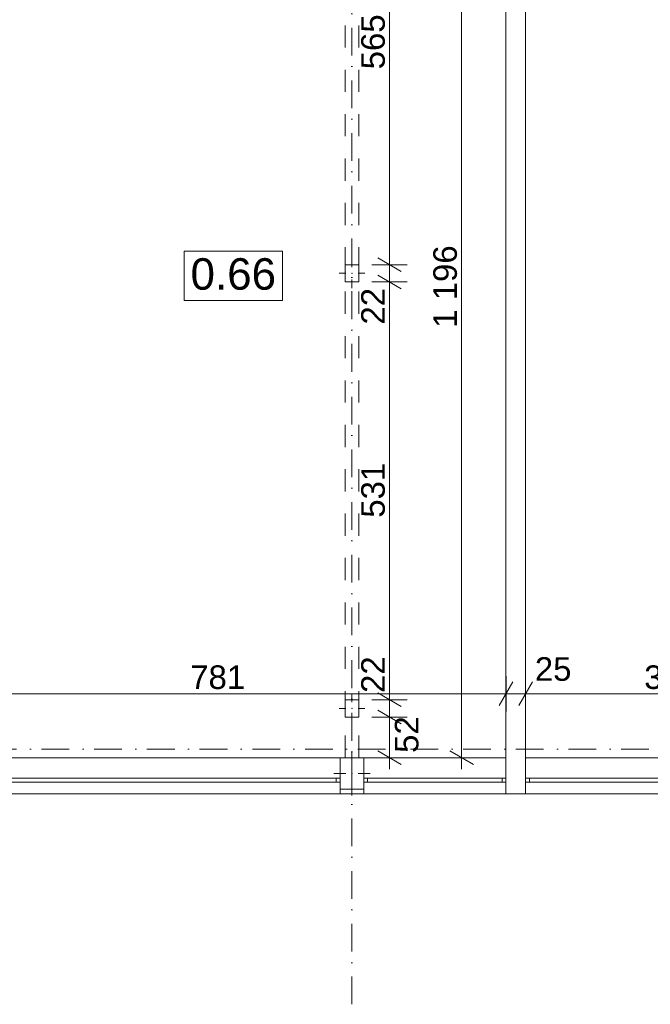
# Model space of a CAD drawing. Extents: x -283435 to 14216, y -77540 to 30522.
# Tile 77 of 177: x -162431 to -154409, y -38346 to -25825. Entities that reach past the tile are written whole.
import ezdxf

# ---------------------------------------------------------------- set-up
doc = ezdxf.new("R2010")
doc.units = 0
doc.header["$MEASUREMENT"] = 0
doc.linetypes.add('Kropki i Kreski', pattern=[670.277762, 352.777767, -176.388884, 0, -141.111112])
doc.linetypes.add('Przerywana', pattern=[564.444447, 282.222223, -282.222223])
for name, color, linetype in [('Drzwi ArchiCAD', 7, 'Continuous'), ('Okna ArchiCADa', 7, 'Continuous'), ('SŁUPY', 7, 'Continuous'), ('WYMIARY', 7, 'Continuous'), ('ŚCIANY', 7, 'Continuous')]:
    doc.layers.add(name, color=color, linetype=linetype)
for name, color, linetype, lineweight in [('Drzwi ArchiCAD_Nr_Pióra__7', 7, 'Continuous', 18), ('LINIE_Nr_Pióra__7', 7, 'Continuous', 18), ('Okna ArchiCADa_Nr_Pióra__23', 23, 'Continuous', 18), ('Okna ArchiCADa_Nr_Pióra__3', 3, 'Continuous', 18), ('Okna ArchiCADa_Nr_Pióra__7', 7, 'Continuous', 18), ('OPISY_Nr_Pióra__65', 65, 'Continuous', 18), ('OPISY_Nr_Pióra__86', 86, 'Continuous', 18), ('OSIE_Nr_Pióra__7', 7, 'Continuous', 18), ('SŁUPY_Nr_Pióra__20', 20, 'Continuous', 18), ('WYMIARY_Nr_Pióra__4', 4, 'Continuous', 18), ('WYMIARY_Nr_Pióra__5', 5, 'Continuous', 18), ('ŚCIANY_Nr_Pióra__7', 7, 'Continuous', 18)]:
    doc.layers.add(name, color=color, linetype=linetype, lineweight=lineweight)
doc.layers.add('SŁUPY_Nr_Pióra__28', color=7, linetype='Continuous', lineweight=18, true_color=0x260900)
doc.styles.add('GENERATED_STYLE_1', font='arial.ttf')
doc.styles.add('GENERATED_STYLE_2', font='txt')
doc.dimstyles.new('GENERATED_STYLE__1', dxfattribs={"dimtxt": 300, "dimasz": 228, "dimexe": 0.18, "dimexo": 0, "dimgap": 0.09, "dimtad": 1, "dimdec": 0, "dimlfac": 0.1, "dimzin": 0, "dimdsep": 46, "dimtxsty": 'GENERATED_STYLE_2', "dimblk": 'ARROWHEAD_2', "dimblk1": 'ARROWHEAD_2', "dimblk2": 'ARROWHEAD_2', "dimcen": 0.09, "dimclrd": 256, "dimclre": 256, "dimclrt": 256, "dimazin": 0, "dimtfac": 1, "dimtdec": 4, "dimtmove": 0, "dimatfit": 3, "dimfxl": 1, "dimtolj": 1, "dimtzin": 0, "dimarcsym": 0})
doc.dimstyles.new('GENERATED_STYLE__2', dxfattribs={"dimtxt": 300, "dimasz": 228, "dimexe": 0.18, "dimexo": 0, "dimgap": 0.09, "dimtad": 1, "dimtih": 1, "dimtoh": 1, "dimdec": 0, "dimlfac": 0.1, "dimzin": 0, "dimdsep": 46, "dimtxsty": 'GENERATED_STYLE_2', "dimblk": 'ARROWHEAD_2', "dimblk1": 'ARROWHEAD_2', "dimblk2": 'ARROWHEAD_2', "dimcen": 0.09, "dimclrd": 256, "dimclre": 256, "dimclrt": 256, "dimazin": 0, "dimtfac": 1, "dimtdec": 4, "dimtmove": 0, "dimatfit": 3, "dimfxl": 1, "dimtolj": 1, "dimtzin": 0, "dimarcsym": 0})
doc.dimstyles.new('GENERATED_STYLE__3', dxfattribs={"dimtxt": 300, "dimasz": 228, "dimexe": 0.18, "dimexo": 0, "dimgap": 0.09, "dimtad": 1, "dimtih": 1, "dimtoh": 1, "dimdec": 0, "dimlfac": 0.1, "dimzin": 0, "dimdsep": 46, "dimtxsty": 'GENERATED_STYLE_2', "dimblk": 'ARROWHEAD_2', "dimblk1": 'ARROWHEAD_2', "dimblk2": 'ARROWHEAD_2', "dimcen": 0.09, "dimclrd": 256, "dimclre": 256, "dimclrt": 256, "dimazin": 0, "dimtfac": 1, "dimtdec": 4, "dimtmove": 2, "dimatfit": 3, "dimfxl": 1, "dimtolj": 1, "dimtzin": 0, "dimarcsym": 0})
doc.dimstyles.new('GENERATED_STYLE__4', dxfattribs={"dimtxt": 300, "dimasz": 228, "dimexe": 0.18, "dimexo": 0, "dimgap": 0.09, "dimtad": 1, "dimdec": 0, "dimlfac": 0.1, "dimzin": 0, "dimdsep": 46, "dimtxsty": 'GENERATED_STYLE_2', "dimblk": 'ARROWHEAD_2', "dimblk1": 'ARROWHEAD_2', "dimblk2": 'ARROWHEAD_2', "dimcen": 0.09, "dimclrd": 256, "dimclre": 256, "dimclrt": 256, "dimazin": 0, "dimtfac": 1, "dimtdec": 4, "dimtmove": 2, "dimatfit": 3, "dimfxl": 1, "dimtolj": 1, "dimtzin": 0, "dimarcsym": 0})

# ---------------------------------------------------------------- blocks, each defined once
blk = doc.blocks.new('O M panel zakrzywiony 12_19')
at = {"layer": 'Okna ArchiCADa_Nr_Pióra__23', "linetype": 'Continuous'}
for p, q in [((-2795, 0), (-2845, 0)), ((-2795, -50), (-2795, 0)), ((2845, 0), (2795, 0)), ((2795, 0), (2795, -50)), ((-2845, -50), (-2795, -50)), ((2795, -50), (2845, -50))]:
    blk.add_line(p, q, dxfattribs=at)
at = {"layer": 'Okna ArchiCADa_Nr_Pióra__3', "linetype": 'Continuous'}
for p, q in [((-2845, 150), (2845, 150)), ((2795, 0), (-2795, 0)), ((-2795, -50), (2795, -50)), ((-2845, -310), (2845, -310))]:
    blk.add_line(p, q, dxfattribs=at)
at = {"layer": 'Okna ArchiCADa_Nr_Pióra__7', "linetype": 'Continuous'}
for p, q in [((-2845, 0), (-2845, -50)), ((2845, 0), (2845, -50))]:
    blk.add_line(p, q, dxfattribs=at)
blk = doc.blocks.new('O M panel zakrzywiony 12_20')
at = {"layer": 'Okna ArchiCADa_Nr_Pióra__23', "linetype": 'Continuous'}
for p, q in [((-855, 0), (-905, 0)), ((-855, -50), (-855, 0)), ((905, 0), (855, 0)), ((855, 0), (855, -50)), ((-905, -50), (-855, -50)), ((855, -50), (905, -50))]:
    blk.add_line(p, q, dxfattribs=at)
at = {"layer": 'Okna ArchiCADa_Nr_Pióra__3', "linetype": 'Continuous'}
for p, q in [((-905, 150), (905, 150)), ((855, 0), (-855, 0)), ((-855, -50), (855, -50)), ((-905, -310), (905, -310))]:
    blk.add_line(p, q, dxfattribs=at)
at = {"layer": 'Okna ArchiCADa_Nr_Pióra__7', "linetype": 'Continuous'}
for p, q in [((-905, 0), (-905, -50)), ((905, 0), (905, -50))]:
    blk.add_line(p, q, dxfattribs=at)
blk = doc.blocks.new('O M panel zakrzywiony 12_21')
at = {"layer": 'Okna ArchiCADa_Nr_Pióra__23', "linetype": 'Continuous'}
for p, q in [((-1800, 0), (-1850, 0)), ((-1800, -50), (-1800, 0)), ((1850, 0), (1800, 0)), ((1800, 0), (1800, -50)), ((-1850, -50), (-1800, -50)), ((1800, -50), (1850, -50))]:
    blk.add_line(p, q, dxfattribs=at)
at = {"layer": 'Okna ArchiCADa_Nr_Pióra__3', "linetype": 'Continuous'}
for p, q in [((-1850, 150), (1850, 150)), ((1800, 0), (-1800, 0)), ((-1800, -50), (1800, -50)), ((-1850, -310), (1850, -310))]:
    blk.add_line(p, q, dxfattribs=at)
at = {"layer": 'Okna ArchiCADa_Nr_Pióra__7', "linetype": 'Continuous'}
for p, q in [((-1850, 0), (-1850, -50)), ((1850, 0), (1850, -50))]:
    blk.add_line(p, q, dxfattribs=at)
blk = doc.blocks.new('Ściana_1', base_point=(10397, -35210))
at = {"layer": 'ŚCIANY_Nr_Pióra__7', "linetype": 'Continuous'}
for p, q in [((-158354, -35470), (-158354, -35210)), ((-158055, -35210), (-158354, -35210)), ((-158055, -35470), (-158055, -35210)), ((-156245, -35470), (-156245, -35210)), ((-155995, -35470), (-155995, -35210)), ((-158354, -35520), (-158354, -35470)), ((-158354, -35670), (-158354, -35520)), ((-158055, -35520), (-158055, -35470)), ((-158055, -35670), (-158055, -35520)), ((-156245, -35520), (-156245, -35470)), ((-156245, -35670), (-156245, -35520)), ((-155995, -35520), (-155995, -35470)), ((-155995, -35670), (-155995, -35520)), ((-158354, -35670), (-158055, -35670)), ((-156245, -35670), (-155995, -35670))]:
    blk.add_line(p, q, dxfattribs=at)
at = {"layer": 'Okna ArchiCADa', "linetype": 'Continuous', "xscale": -1, "rotation": 180}
for name, p in [('O M panel zakrzywiony 12_19', (-161199, -35520)), ('O M panel zakrzywiony 12_20', (-157150, -35520))]:
    blk.add_blockref(name, p, dxfattribs=at)
at = {"layer": 'Okna ArchiCADa', "linetype": 'Continuous', "rotation": 180}
blk.add_blockref('O M panel zakrzywiony 12_21', (-154145, -35520), dxfattribs=at)
blk = doc.blocks.new('Puste drzwi')
at = {"layer": 'Drzwi ArchiCAD_Nr_Pióra__7', "linetype": 'Continuous'}
for p, q in [((-640, 0), (-640, -250)), ((640, 0), (640, -250))]:
    blk.add_line(p, q, dxfattribs=at)
blk = doc.blocks.new('Ściana_81', base_point=(-155995, -23100))
at = {"layer": 'ŚCIANY_Nr_Pióra__7', "linetype": 'Continuous'}
for p, q in [((-156245, -23250), (-156245, -24168)), ((-155995, -24168), (-155995, -23250)), ((-156245, -25448), (-156245, -35210)), ((-155995, -35210), (-155995, -25448))]:
    blk.add_line(p, q, dxfattribs=at)
at = {"layer": 'Drzwi ArchiCAD', "linetype": 'Continuous', "rotation": 90}
blk.add_blockref('Puste drzwi', (-156245, -24808), dxfattribs=at)
blk = doc.blocks.new('Słup_108', base_point=(-158204, -35410))
at = {"layer": 'SŁUPY_Nr_Pióra__20', "linetype": 'Continuous'}
for p, q in [((-158204, -35330), (-158204, -35130)), ((-158284, -35410), (-158434, -35410)), ((-158124, -35410), (-157974, -35410)), ((-158204, -35490), (-158204, -35690))]:
    blk.add_line(p, q, dxfattribs=at)
blk.add_point((-158204, -35410), dxfattribs=at)
at = {"layer": 'SŁUPY_Nr_Pióra__28', "linetype": 'Continuous', "flags": 128}
blk.add_lwpolyline([(-158054, -35610), (-158054, -35210), (-158354, -35210), (-158354, -35610)], close=True, dxfattribs=at)
blk = doc.blocks.new('Słup_109', base_point=(-158204, -34583))
at = {"layer": 'SŁUPY_Nr_Pióra__20', "linetype": 'Continuous'}
for p, q in [((-158204, -34503), (-158204, -34393)), ((-158284, -34583), (-158369, -34583)), ((-158204, -34663), (-158204, -34773)), ((-158124, -34583), (-158039, -34583))]:
    blk.add_line(p, q, dxfattribs=at)
blk.add_point((-158204, -34583), dxfattribs=at)
at = {"layer": 'SŁUPY_Nr_Pióra__28', "linetype": 'Continuous', "flags": 128}
blk.add_lwpolyline([(-158119, -34693), (-158119, -34473), (-158289, -34473), (-158289, -34693)], close=True, dxfattribs=at)
blk = doc.blocks.new('Słup_168', base_point=(-158204, -29050))
at = {"layer": 'SŁUPY_Nr_Pióra__20', "linetype": 'Continuous'}
for p, q in [((-158204, -28970), (-158204, -28860)), ((-158284, -29050), (-158369, -29050)), ((-158204, -29130), (-158204, -29240)), ((-158124, -29050), (-158039, -29050))]:
    blk.add_line(p, q, dxfattribs=at)
blk.add_point((-158204, -29050), dxfattribs=at)
at = {"layer": 'SŁUPY_Nr_Pióra__28', "linetype": 'Continuous', "flags": 128}
blk.add_lwpolyline([(-158119, -29160), (-158119, -28940), (-158289, -28940), (-158289, -29160)], close=True, dxfattribs=at)
blk = doc.blocks.new('*D1620')
at = {"layer": 'WYMIARY_Nr_Pióra__4', "linetype": 'Continuous', "transparency": 16777216}
for p, q in [((-164051, -34621), (-164051, -34171)), ((-156245, -34621), (-156245, -34171)), ((-163965, -34246), (-164138, -34546)), ((-156159, -34246), (-156332, -34546)), ((-164051, -34396), (-156245, -34396))]:
    blk.add_line(p, q, dxfattribs=at)
at = {"layer": 'WYMIARY_Nr_Pióra__5', "transparency": 16777216, "char_height": 300, "attachment_point": 1, "style": 'GENERATED_STYLE_1'}
for s, insert in [('{30}', (-163965, -34036)), ('{781}', (-160262, -34036))]:
    blk.add_mtext(s, dxfattribs=dict(at, insert=insert))
blk = doc.blocks.new('ARROWHEAD_2')
at = {"linetype": 'Continuous'}
for p, q in [((-0.378, -0.655), (0.378, 0.655)), ((0, 0), (-1, 0))]:
    blk.add_line(p, q, dxfattribs=at)
blk = doc.blocks.new('*D1621')
at = {"layer": 'WYMIARY_Nr_Pióra__4', "linetype": 'Continuous', "transparency": 16777216}
for p, q in [((-156245, -34621), (-156245, -34171)), ((-155995, -34621), (-155995, -34171)), ((-156159, -34246), (-156332, -34546)), ((-155909, -34246), (-156082, -34546)), ((-156245, -34396), (-155995, -34396))]:
    blk.add_line(p, q, dxfattribs=at)
blk = doc.blocks.new('*D1622')
at = {"layer": 'WYMIARY_Nr_Pióra__4', "linetype": 'Continuous', "transparency": 16777216}
for p, q in [((-155995, -34621), (-155995, -34171)), ((-152295, -34621), (-152295, -34171)), ((-155909, -34246), (-156082, -34546)), ((-152209, -34246), (-152382, -34546)), ((-155995, -34396), (-152295, -34396))]:
    blk.add_line(p, q, dxfattribs=at)
at = {"layer": 'WYMIARY_Nr_Pióra__5', "transparency": 16777216, "char_height": 300, "attachment_point": 1, "style": 'GENERATED_STYLE_1'}
for s, insert in [('{25}', (-155878, -33932)), ('{370}', (-154487, -34036)), ('{20}', (-152837, -34036))]:
    blk.add_mtext(s, dxfattribs=dict(at, insert=insert))
blk = doc.blocks.new('*D1623')
at = {"layer": 'WYMIARY_Nr_Pióra__4', "linetype": 'Continuous', "transparency": 16777216}
for p, q in [((-152295, -34621), (-152295, -34171)), ((-152093, -34621), (-152093, -34171)), ((-152209, -34246), (-152382, -34546)), ((-152007, -34246), (-152180, -34546)), ((-152295, -34396), (-152093, -34396))]:
    blk.add_line(p, q, dxfattribs=at)
blk = doc.blocks.new('*D1624')
at = {"layer": 'WYMIARY_Nr_Pióra__4', "linetype": 'Continuous', "transparency": 16777216}
for p, q in [((-152093, -34621), (-152093, -34171)), ((-149503, -34621), (-149503, -34171)), ((-152007, -34246), (-152180, -34546)), ((-149417, -34246), (-149590, -34546)), ((-152093, -34396), (-149503, -34396))]:
    blk.add_line(p, q, dxfattribs=at)
at = {"layer": 'WYMIARY_Nr_Pióra__5', "transparency": 16777216, "char_height": 300, "attachment_point": 1, "style": 'GENERATED_STYLE_1'}
for s, insert in [('{259}', (-151368, -34036)), ('{26}', (-150045, -34036))]:
    blk.add_mtext(s, dxfattribs=dict(at, insert=insert))
blk = doc.blocks.new('*D1625')
at = {"layer": 'WYMIARY_Nr_Pióra__4', "linetype": 'Continuous', "transparency": 16777216}
for p, q in [((-149503, -34621), (-149503, -34171)), ((-149243, -34621), (-149243, -34171)), ((-149417, -34246), (-149590, -34546)), ((-149157, -34246), (-149330, -34546)), ((-149503, -34396), (-149243, -34396))]:
    blk.add_line(p, q, dxfattribs=at)
blk = doc.blocks.new('*D1626')
at = {"layer": 'WYMIARY_Nr_Pióra__4', "linetype": 'Continuous', "transparency": 16777216}
for p, q in [((-149243, -34621), (-149243, -34171)), ((-149123, -34621), (-149123, -34171)), ((-149157, -34246), (-149330, -34546)), ((-149037, -34246), (-149210, -34546)), ((-149243, -34396), (-149123, -34396))]:
    blk.add_line(p, q, dxfattribs=at)
at = {"layer": 'WYMIARY_Nr_Pióra__5', "transparency": 16777216, "insert": (-149174, -33788), "char_height": 300, "attachment_point": 1, "style": 'GENERATED_STYLE_1'}
blk.add_mtext('{12}', dxfattribs=at)
blk = doc.blocks.new('*D1627')
at = {"layer": 'WYMIARY_Nr_Pióra__4', "linetype": 'Continuous', "transparency": 16777216}
for p, q in [((-149123, -34621), (-149123, -34171)), ((-146753, -34621), (-146753, -34171)), ((-149037, -34246), (-149210, -34546)), ((-146840, -34546), (-146667, -34246)), ((-149123, -34396), (-146753, -34396)), ((-146753, -34396), (-146607, -34396))]:
    blk.add_line(p, q, dxfattribs=at)
at = {"layer": 'WYMIARY_Nr_Pióra__5', "transparency": 16777216, "insert": (-148280, -34036), "char_height": 300, "attachment_point": 1, "style": 'GENERATED_STYLE_1'}
blk.add_mtext('{237}', dxfattribs=at)
blk = doc.blocks.new('*D1635')
at = {"layer": 'WYMIARY_Nr_Pióra__4', "linetype": 'Continuous', "transparency": 16777216}
for p, q in [((-156660, -23337), (-156960, -23163)), ((-156810, -23250), (-156810, -23103)), ((-156585, -23250), (-157035, -23250)), ((-156810, -35210), (-156810, -23250)), ((-156960, -35123), (-156660, -35296)), ((-156585, -35210), (-157035, -35210)), ((-156810, -35357), (-156810, -35210))]:
    blk.add_line(p, q, dxfattribs=at)
at = {"layer": 'WYMIARY_Nr_Pióra__5', "transparency": 16777216, "insert": (-157170, -29743), "char_height": 300, "attachment_point": 1, "rotation": 90, "style": 'GENERATED_STYLE_1'}
blk.add_mtext('{1\xa0196}', dxfattribs=at)
blk = doc.blocks.new('*D2438')
at = {"layer": 'WYMIARY_Nr_Pióra__4', "linetype": 'Continuous', "transparency": 16777216}
for p, q in [((-157877, -34607), (-157577, -34780)), ((-157502, -34693), (-157952, -34693)), ((-157727, -35210), (-157727, -34693)), ((-157877, -35123), (-157577, -35296)), ((-157502, -35210), (-157952, -35210)), ((-157727, -35357), (-157727, -35210))]:
    blk.add_line(p, q, dxfattribs=at)
at = {"layer": 'WYMIARY_Nr_Pióra__5', "transparency": 16777216, "insert": (-157659, -35149), "char_height": 300, "attachment_point": 1, "rotation": 90, "style": 'GENERATED_STYLE_1'}
blk.add_mtext('{52}', dxfattribs=at)
blk = doc.blocks.new('*D2439')
at = {"layer": 'WYMIARY_Nr_Pióra__4', "linetype": 'Continuous', "transparency": 16777216}
for p, q in [((-157877, -34387), (-157577, -34560)), ((-157502, -34473), (-157952, -34473)), ((-157727, -34693), (-157727, -34473)), ((-157877, -34607), (-157577, -34780)), ((-157502, -34693), (-157952, -34693))]:
    blk.add_line(p, q, dxfattribs=at)
blk = doc.blocks.new('*D2440')
at = {"layer": 'WYMIARY_Nr_Pióra__4', "linetype": 'Continuous', "transparency": 16777216}
for p, q in [((-157502, -29160), (-157952, -29160)), ((-157877, -29073), (-157577, -29247)), ((-157727, -34473), (-157727, -29160)), ((-157877, -34387), (-157577, -34560)), ((-157502, -34473), (-157952, -34473))]:
    blk.add_line(p, q, dxfattribs=at)
at = {"layer": 'WYMIARY_Nr_Pióra__5', "transparency": 16777216, "char_height": 300, "attachment_point": 1, "rotation": 90, "style": 'GENERATED_STYLE_1'}
for s, insert in [('{22}', (-158087, -29702)), ('{531}', (-158087, -32158)), ('{22}', (-158087, -34387))]:
    blk.add_mtext(s, dxfattribs=dict(at, insert=insert))
blk = doc.blocks.new('*D2441')
at = {"layer": 'WYMIARY_Nr_Pióra__4', "linetype": 'Continuous', "transparency": 16777216}
for p, q in [((-157877, -28853), (-157577, -29027)), ((-157502, -28940), (-157952, -28940)), ((-157727, -29160), (-157727, -28940)), ((-157502, -29160), (-157952, -29160)), ((-157877, -29073), (-157577, -29247))]:
    blk.add_line(p, q, dxfattribs=at)
blk = doc.blocks.new('*D2442')
at = {"layer": 'WYMIARY_Nr_Pióra__4', "linetype": 'Continuous', "transparency": 16777216}
for p, q in [((-157727, -23290), (-157727, -23143)), ((-157502, -23290), (-157952, -23290)), ((-157577, -23377), (-157877, -23203)), ((-157727, -28940), (-157727, -23290)), ((-157877, -28853), (-157577, -29027)), ((-157502, -28940), (-157952, -28940))]:
    blk.add_line(p, q, dxfattribs=at)
at = {"layer": 'WYMIARY_Nr_Pióra__5', "transparency": 16777216, "insert": (-158087, -26456), "char_height": 300, "attachment_point": 1, "rotation": 90, "style": 'GENERATED_STYLE_1'}
blk.add_mtext('{565}', dxfattribs=at)

msp = doc.modelspace()

# ---------------------------------------------------------------- linework, layer by layer
at = {"layer": 'LINIE_Nr_Pióra__7', "linetype": 'Przerywana'}
for p, q in [((-158289, -35209.9), (-158289, -23249.9)), ((-158119, -35209.9), (-158119, -23249.9))]:
    msp.add_line(p, q, dxfattribs=at)
at = {"layer": 'OPISY_Nr_Pióra__65', "linetype": 'Continuous', "flags": 128}
msp.add_lwpolyline([(-160338.9, -28766.8), (-159089, -28766.8), (-159089, -29395.4), (-160338.9, -29395.4)], close=True, dxfattribs=at)
at = {"layer": 'OSIE_Nr_Pióra__7', "linetype": 'Kropki i Kreski'}
for p, q in [((-158204, -38346.1), (-158204, 27442)), ((-280139.5, -35099.9), (10893.5, -35099.9))]:
    msp.add_line(p, q, dxfattribs=at)

# ---------------------------------------------------------------- block references
at = {"layer": 'SŁUPY'}
for name, p in [('Słup_168', (-158204, -29050.1)), ('Słup_109', (-158204, -34583.3)), ('Słup_108', (-158204, -35409.9))]:
    msp.add_blockref(name, p, dxfattribs=at)
at = {"layer": 'ŚCIANY'}
for name, p in [('Ściana_81', (-155995.4, -23099.9)), ('Ściana_1', (10396.7, -35209.9))]:
    msp.add_blockref(name, p, dxfattribs=at)

# ---------------------------------------------------------------- texts
at = {"layer": 'OPISY_Nr_Pióra__86', "linetype": 'Continuous', "insert": (-159713.9, -28858.2), "char_height": 400, "attachment_point": 2, "style": 'GENERATED_STYLE_1'}
msp.add_mtext('{0.66}', dxfattribs=at)

# ---------------------------------------------------------------- dimensions: what is measured, and where the dimension line sits
at = {"layer": 'WYMIARY', "linetype": 'Continuous'}
for base, p1, p2, dimstyle, picture, middle in [((-157727.1, -35209.9), (-158119, -28940.1), (-158119, -23289.9), 'GENERATED_STYLE__1', '*D2442', (-157937.1, -26119.1)), ((-156809.7, -35209.9), (-156245.4, -35209.9), (-156245.4, -23249.9), 'GENERATED_STYLE__1', '*D1635', (-157019.7, -29228.5)), ((-157727.1, -35209.9), (-158119, -29160.1), (-158119, -28940.1), 'GENERATED_STYLE__1', '*D2441', (-157937.1, -29477.2)), ((-157727.1, -35209.9), (-158119, -34473.3), (-158119, -29160.1), 'GENERATED_STYLE__1', '*D2440', (-157937.1, -31820.8)), ((-157727.1, -35209.9), (-158119, -34693.3), (-158119, -34473.3), 'GENERATED_STYLE__1', '*D2439', (-157937.1, -34161.6)), ((-157727.1, -35209.9), (-158055.4, -35209.9), (-158119, -34693.3), 'GENERATED_STYLE__4', '*D2438', (-157508.5, -34923.7))]:
    dim = msp.add_linear_dim(base=base, p1=p1, p2=p2, angle=90, dimstyle=dimstyle, dxfattribs=at)
    dim.commit()
    dim.dimension.update_dxf_attribs({"geometry": picture, "text_midpoint": middle})
for p1, p2, dimstyle, picture, middle in [((-149243.4, -35209.9), (-149123.4, -35209.9), 'GENERATED_STYLE__3', '*D1626', (-148949, -33938.1)), ((-155995.4, -35209.9), (-152295.4, -35209.9), 'GENERATED_STYLE__2', '*D1622', (-154149.5, -34186.3)), ((-164051.3, -35209.9), (-156245.4, -35209.9), 'GENERATED_STYLE__2', '*D1620', (-159924.8, -34186.3)), ((-152093.4, -35209.9), (-149503.4, -35209.9), 'GENERATED_STYLE__2', '*D1624', (-151030.1, -34186.3)), ((-149123.4, -35209.9), (-146753.4, -35209.9), 'GENERATED_STYLE__2', '*D1627', (-147942.5, -34186.3)), ((-156245.4, -35209.9), (-155995.4, -35209.9), 'GENERATED_STYLE__3', '*D1621', (-155653.1, -34081.9)), ((-152295.4, -35209.9), (-152093.4, -35209.9), 'GENERATED_STYLE__2', '*D1623', (-152612.5, -34186.3)), ((-149503.4, -35209.9), (-149243.4, -35209.9), 'GENERATED_STYLE__2', '*D1625', (-149820.5, -34186.3))]:
    dim = msp.add_linear_dim(base=(-221326.7, -34396.3), p1=p1, p2=p2, dimstyle=dimstyle, dxfattribs=at)
    dim.commit()
    dim.dimension.update_dxf_attribs({"geometry": picture, "text_midpoint": middle})

doc.saveas('drawing.dxf')
